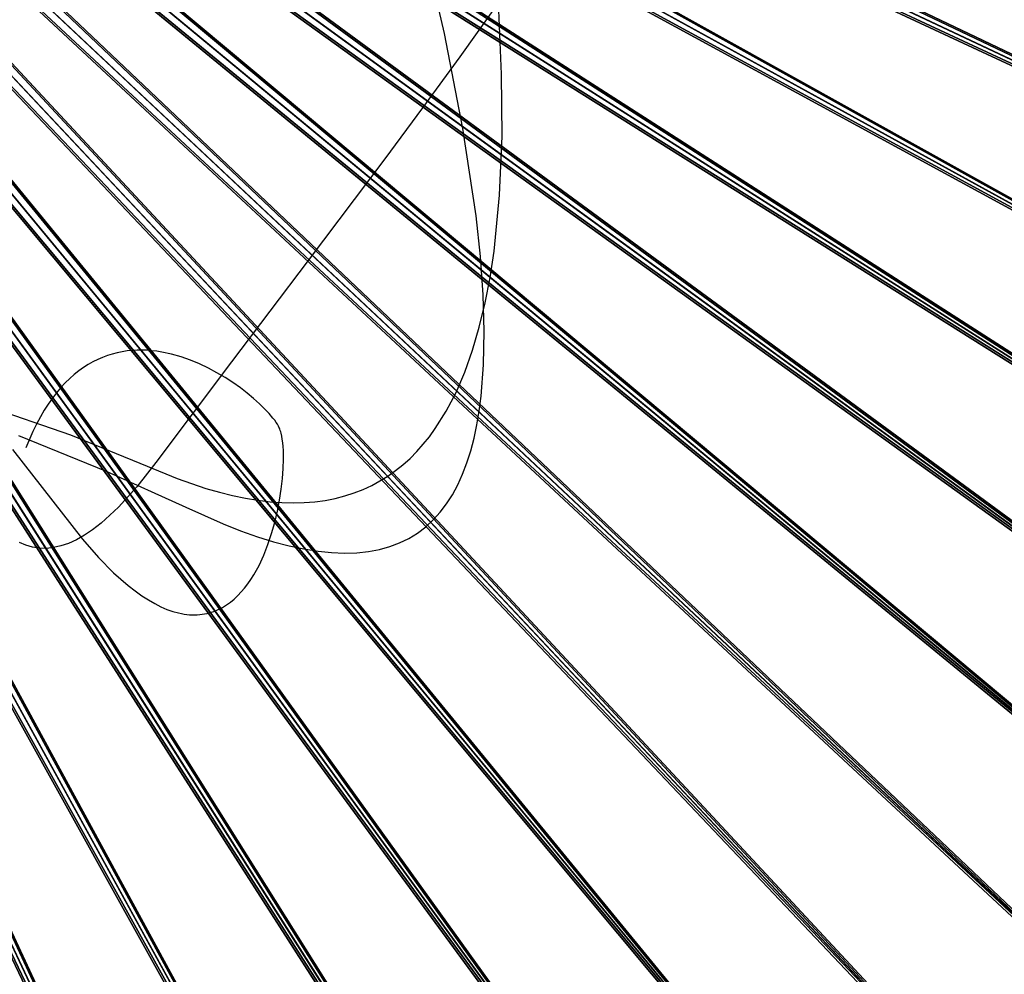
# Model space of a CAD drawing. Header units: millimetres. Extents: x -3.53 to 3.53, y -3.53 to 3.53.
# Tile 254 of 256: x 0.87 to 1.91, y -1.86 to -0.86. Entities that reach past the tile are written whole.
import ezdxf

# ---------------------------------------------------------------- set-up
doc = ezdxf.new("R2010")
doc.units = ezdxf.units.MM
doc.layers.get('0').update_dxf_attribs({"true_color": 0x5890e1})

msp = doc.modelspace()

# ---------------------------------------------------------------- linework, layer by layer
at = {"color": 34, "true_color": 0xb1581b}
for points in [[(0.8687, -1.2955, -25.8526), (0.9609, -1.3328, -25.8165), (1.0448, -1.3708, -25.779), (1.0839, -1.3884, -25.7596), (1.1023, -1.3956, -25.7498), (1.12, -1.4019, -25.7401), (1.137, -1.4072, -25.7303), (1.1533, -1.4115, -25.7206), (1.1689, -1.4148, -25.7109), (1.1838, -1.4172, -25.7012), (1.198, -1.4186, -25.6915), (1.2116, -1.4192, -25.6818), (1.2245, -1.4188, -25.6721), (1.2367, -1.4175, -25.6624), (1.2483, -1.4153, -25.6527), (1.2593, -1.4123, -25.6431), (1.2696, -1.4084, -25.6334), (1.2793, -1.4036, -25.6237), (1.2885, -1.398, -25.6141), (1.297, -1.3916, -25.6044), (1.3049, -1.3843, -25.5948), (1.3122, -1.3762, -25.5851), (1.319, -1.3674, -25.5755), (1.3252, -1.3578, -25.5658), (1.3308, -1.3474, -25.5562), (1.3359, -1.3362, -25.5466), (1.3404, -1.3243, -25.537), (1.3444, -1.3117, -25.5273), (1.3479, -1.2983, -25.5177), (1.3509, -1.2843, -25.5081), (1.3534, -1.2695, -25.4985), (1.3554, -1.2541, -25.4889), (1.3579, -1.2212, -25.4697), (1.3586, -1.1857, -25.4506), (1.3574, -1.1477, -25.4314), (1.3546, -1.1073, -25.4123), (1.35, -1.0646, -25.3931), (1.3362, -0.9727, -25.3549), (1.3167, -0.8727, -25.3168), (1.2918, -0.7654, -25.2787)], [(0.8338, -1.2639, -22.1919), (0.9233, -1.2949, -22.1534), (1.0042, -1.3278, -22.1151), (1.0357, -1.3408, -22.0986), (1.0657, -1.3511, -22.0818), (1.08, -1.3552, -22.0733), (1.0939, -1.3586, -22.0646), (1.1075, -1.3614, -22.0559), (1.1206, -1.3636, -22.0472), (1.1333, -1.3651, -22.0383), (1.1457, -1.366, -22.0294), (1.1577, -1.3663, -22.0204), (1.1692, -1.366, -22.0113), (1.1805, -1.3651, -22.0022), (1.1913, -1.3637, -21.993), (1.2018, -1.3616, -21.9837), (1.2119, -1.359, -21.9744), (1.2217, -1.3559, -21.9651), (1.2311, -1.3522, -21.9557), (1.2402, -1.348, -21.9462), (1.2489, -1.3433, -21.9367), (1.2573, -1.3381, -21.9271), (1.2654, -1.3324, -21.9175), (1.2731, -1.3262, -21.9079), (1.2806, -1.3195, -21.8982), (1.2877, -1.3123, -21.8885), (1.2945, -1.3047, -21.8787), (1.301, -1.2967, -21.8689), (1.3071, -1.2882, -21.8591), (1.3186, -1.2699, -21.8394), (1.329, -1.2501, -21.8196), (1.3382, -1.2287, -21.7998), (1.3463, -1.2058, -21.7799), (1.3534, -1.1816, -21.76), (1.3595, -1.1561, -21.7401), (1.3647, -1.1294, -21.7202), (1.3689, -1.1016, -21.7003), (1.3747, -1.0428, -21.6608), (1.3773, -0.9806, -21.6217), (1.3769, -0.9155, -21.5831), (1.3739, -0.8481, -21.5452)], [(1.3711, -0.8436, -29.8246), (1.3328, -0.8973, -29.7785), (1.2936, -0.9509, -29.7284), (1.2539, -1.0045, -29.6741), (1.1733, -1.1115, -29.5531), (1.0926, -1.218, -29.4151), (1.0133, -1.3239, -29.2595), (0.9932, -1.3496, -29.2173), (0.9739, -1.3708, -29.1777), (0.9556, -1.3877, -29.1406), (0.9467, -1.3945, -29.1229), (0.9381, -1.4003, -29.1058), (0.9297, -1.4051, -29.0893), (0.9214, -1.4089, -29.0734), (0.9134, -1.4116, -29.058), (0.9056, -1.4134, -29.0432), (0.898, -1.4142, -29.0289), (0.8906, -1.4141, -29.0152), (0.8834, -1.4129, -29.0019), (0.8764, -1.4109, -28.9892), (0.8696, -1.4079, -28.977)]]:
    msp.add_polyline3d(points, dxfattribs=at)
at = {"color": 18, "true_color": 0x000000}
for points in [[(0.8623, -1.3103, -22.1151), (0.9362, -1.4045, -22.115), (0.9529, -1.4236, -22.115), (0.9688, -1.4397, -22.1151), (0.9765, -1.4467, -22.1151), (0.984, -1.4531, -22.1151), (0.9913, -1.4588, -22.1152), (0.9984, -1.4639, -22.1152), (1.0053, -1.4684, -22.1152), (1.012, -1.4722, -22.1153), (1.0186, -1.4755, -22.1153), (1.0249, -1.4783, -22.1154), (1.0311, -1.4805, -22.1155), (1.0371, -1.4821, -22.1155), (1.0401, -1.4828, -22.1156), (1.0429, -1.4833, -22.1156), (1.0458, -1.4837, -22.1156), (1.0486, -1.4839, -22.1157), (1.0513, -1.4841, -22.1157), (1.054, -1.4841, -22.1157), (1.0567, -1.484, -22.1158), (1.0593, -1.4838, -22.1158), (1.0619, -1.4835, -22.1159), (1.0645, -1.4831, -22.1159), (1.067, -1.4826, -22.1159), (1.0694, -1.482, -22.116), (1.0718, -1.4813, -22.116), (1.0742, -1.4805, -22.1161), (1.0765, -1.4796, -22.1161), (1.0788, -1.4786, -22.1162), (1.081, -1.4775, -22.1162), (1.0833, -1.4763, -22.1163), (1.0854, -1.475, -22.1163), (1.0875, -1.4736, -22.1163), (1.0917, -1.4707, -22.1164), (1.0956, -1.4674, -22.1165), (1.0994, -1.4638, -22.1166), (1.1031, -1.46, -22.1167), (1.1065, -1.4559, -22.1168), (1.1099, -1.4515, -22.1169), (1.113, -1.4469, -22.117), (1.1161, -1.4421, -22.1171), (1.1189, -1.4372, -22.1172), (1.1217, -1.432, -22.1173), (1.1267, -1.4213, -22.1175), (1.1311, -1.4101, -22.1177), (1.135, -1.3985, -22.1179), (1.1383, -1.3868, -22.1181), (1.1411, -1.375, -22.1183), (1.1434, -1.3633, -22.1184), (1.1451, -1.3518, -22.1186), (1.1464, -1.3408, -22.1187), (1.1471, -1.3302, -22.1188), (1.1474, -1.3203, -22.119), (1.1473, -1.3112, -22.119), (1.147, -1.307, -22.1191), (1.1466, -1.303, -22.1191), (1.1462, -1.2994, -22.1192), (1.1456, -1.296, -22.1192), (1.1449, -1.2929, -22.1192), (1.1445, -1.2915, -22.1192), (1.1441, -1.2901, -22.1192), (1.1437, -1.2889, -22.1192), (1.1432, -1.2877, -22.1192), (1.1427, -1.2866, -22.1192), (1.1422, -1.2857, -22.1192), (1.1411, -1.2837, -22.1192), (1.1397, -1.2817, -22.1192), (1.1382, -1.2795, -22.1192), (1.1364, -1.2772, -22.1192), (1.1323, -1.2724, -22.1192), (1.1276, -1.2673, -22.1192), (1.1221, -1.262, -22.1192), (1.116, -1.2565, -22.1192), (1.1093, -1.2509, -22.1192), (1.1021, -1.2453, -22.1192), (1.0943, -1.2398, -22.1192), (1.0861, -1.2345, -22.1192), (1.0775, -1.2294, -22.1192), (1.0685, -1.2246, -22.1192), (1.0592, -1.2201, -22.1192), (1.0496, -1.2162, -22.1192), (1.0397, -1.2127, -22.1192), (1.0296, -1.2099, -22.1192), (1.0194, -1.2077, -22.1192), (1.0143, -1.2069, -22.1192), (1.0091, -1.2063, -22.1192), (1.0039, -1.2059, -22.1192), (0.9987, -1.2057, -22.1192), (0.9935, -1.2058, -22.1192), (0.9882, -1.2061, -22.1192), (0.983, -1.2066, -22.1192), (0.9778, -1.2074, -22.1192), (0.9726, -1.2084, -22.1192), (0.9674, -1.2098, -22.1192), (0.9623, -1.2114, -22.1192), (0.9572, -1.2133, -22.1192), (0.9521, -1.2155, -22.1192), (0.947, -1.218, -22.1192), (0.942, -1.2208, -22.1192), (0.9371, -1.224, -22.1192), (0.9322, -1.2275, -22.1192), (0.9274, -1.2314, -22.1192), (0.9226, -1.2356, -22.1192), (0.9179, -1.2402, -22.1192), (0.9133, -1.2451, -22.1192), (0.9088, -1.2505, -22.1192), (0.9044, -1.2562, -22.1192), (0.9, -1.2624, -22.1192), (0.8958, -1.2689, -22.1192), (0.8917, -1.2759, -22.1192), (0.8877, -1.2834, -22.1192), (0.8838, -1.2912, -22.1192), (0.8763, -1.3084, -22.1192)], [(0.8623, -1.3103, -25.7775), (0.9362, -1.4045, -25.7774), (0.9529, -1.4236, -25.7774), (0.9688, -1.4397, -25.7775), (0.9765, -1.4467, -25.7775), (0.984, -1.4531, -25.7775), (0.9913, -1.4588, -25.7776), (0.9984, -1.4639, -25.7776), (1.0053, -1.4684, -25.7777), (1.012, -1.4722, -25.7777), (1.0186, -1.4755, -25.7778), (1.0249, -1.4783, -25.7778), (1.0311, -1.4805, -25.7779), (1.0371, -1.4821, -25.778), (1.0401, -1.4828, -25.778), (1.0429, -1.4833, -25.778), (1.0458, -1.4837, -25.7781), (1.0486, -1.4839, -25.7781), (1.0513, -1.4841, -25.7781), (1.054, -1.4841, -25.7782), (1.0567, -1.484, -25.7782), (1.0593, -1.4838, -25.7782), (1.0619, -1.4835, -25.7783), (1.0645, -1.4831, -25.7783), (1.067, -1.4826, -25.7784), (1.0694, -1.482, -25.7784), (1.0718, -1.4813, -25.7785), (1.0742, -1.4805, -25.7785), (1.0765, -1.4796, -25.7785), (1.0788, -1.4786, -25.7786), (1.081, -1.4775, -25.7786), (1.0833, -1.4763, -25.7787), (1.0854, -1.475, -25.7787), (1.0875, -1.4736, -25.7788), (1.0917, -1.4707, -25.7789), (1.0956, -1.4674, -25.779), (1.0994, -1.4638, -25.7791), (1.1031, -1.46, -25.7792), (1.1065, -1.4559, -25.7793), (1.1099, -1.4515, -25.7793), (1.113, -1.4469, -25.7794), (1.1161, -1.4421, -25.7795), (1.1189, -1.4372, -25.7796), (1.1217, -1.432, -25.7797), (1.1267, -1.4213, -25.7799), (1.1311, -1.4101, -25.7801), (1.135, -1.3985, -25.7803), (1.1383, -1.3868, -25.7805), (1.1411, -1.375, -25.7807), (1.1434, -1.3633, -25.7808), (1.1451, -1.3518, -25.781), (1.1464, -1.3408, -25.7811), (1.1471, -1.3302, -25.7813), (1.1474, -1.3203, -25.7814), (1.1473, -1.3112, -25.7815), (1.147, -1.307, -25.7815), (1.1466, -1.303, -25.7815), (1.1462, -1.2994, -25.7816), (1.1456, -1.296, -25.7816), (1.1449, -1.2929, -25.7816), (1.1445, -1.2915, -25.7816), (1.1441, -1.2901, -25.7816), (1.1437, -1.2889, -25.7816), (1.1432, -1.2877, -25.7817), (1.1427, -1.2866, -25.7817), (1.1422, -1.2857, -25.7817), (1.1411, -1.2837, -25.7817), (1.1397, -1.2817, -25.7817), (1.1382, -1.2795, -25.7817), (1.1364, -1.2772, -25.7817), (1.1323, -1.2724, -25.7817), (1.1276, -1.2673, -25.7817), (1.1221, -1.262, -25.7817), (1.116, -1.2565, -25.7817), (1.1093, -1.2509, -25.7817), (1.1021, -1.2453, -25.7817), (1.0943, -1.2398, -25.7817), (1.0861, -1.2345, -25.7817), (1.0775, -1.2294, -25.7817), (1.0685, -1.2246, -25.7817), (1.0592, -1.2201, -25.7817), (1.0496, -1.2162, -25.7817), (1.0397, -1.2127, -25.7817), (1.0296, -1.2099, -25.7817), (1.0194, -1.2077, -25.7817), (1.0143, -1.2069, -25.7817), (1.0091, -1.2063, -25.7817), (1.0039, -1.2059, -25.7817), (0.9987, -1.2057, -25.7817), (0.9935, -1.2058, -25.7817), (0.9882, -1.2061, -25.7817), (0.983, -1.2066, -25.7817), (0.9778, -1.2074, -25.7817), (0.9726, -1.2084, -25.7817), (0.9674, -1.2098, -25.7817), (0.9623, -1.2114, -25.7817), (0.9572, -1.2133, -25.7817), (0.9521, -1.2155, -25.7817), (0.947, -1.218, -25.7817), (0.942, -1.2208, -25.7817), (0.9371, -1.224, -25.7817), (0.9322, -1.2275, -25.7817), (0.9274, -1.2314, -25.7817), (0.9226, -1.2356, -25.7817), (0.9179, -1.2402, -25.7817), (0.9133, -1.2451, -25.7817), (0.9088, -1.2505, -25.7817), (0.9044, -1.2562, -25.7817), (0.9, -1.2624, -25.7817), (0.8958, -1.2689, -25.7817), (0.8917, -1.2759, -25.7817), (0.8877, -1.2834, -25.7817), (0.8838, -1.2912, -25.7817), (0.8763, -1.3084, -25.7817)], [(0.8623, -1.3103, -29.2553), (0.9362, -1.4045, -29.2553), (0.9529, -1.4236, -29.2553), (0.9688, -1.4397, -29.2553), (0.9765, -1.4467, -29.2554), (0.984, -1.4531, -29.2554), (0.9913, -1.4588, -29.2554), (0.9984, -1.4639, -29.2555), (1.0053, -1.4684, -29.2555), (1.012, -1.4722, -29.2556), (1.0186, -1.4755, -29.2556), (1.0249, -1.4783, -29.2557), (1.0311, -1.4805, -29.2557), (1.0371, -1.4821, -29.2558), (1.0401, -1.4828, -29.2558), (1.0429, -1.4833, -29.2559), (1.0458, -1.4837, -29.2559), (1.0486, -1.4839, -29.2559), (1.0513, -1.4841, -29.256), (1.0541, -1.4841, -29.256), (1.0567, -1.484, -29.2561), (1.0593, -1.4838, -29.2561), (1.0619, -1.4835, -29.2561), (1.0645, -1.4831, -29.2562), (1.067, -1.4826, -29.2562), (1.0694, -1.482, -29.2563), (1.0718, -1.4813, -29.2563), (1.0742, -1.4805, -29.2563), (1.0765, -1.4796, -29.2564), (1.0788, -1.4786, -29.2564), (1.0811, -1.4775, -29.2565), (1.0833, -1.4763, -29.2565), (1.0854, -1.475, -29.2566), (1.0875, -1.4736, -29.2566), (1.0917, -1.4707, -29.2567), (1.0956, -1.4674, -29.2568), (1.0994, -1.4638, -29.2569), (1.1031, -1.46, -29.257), (1.1065, -1.4559, -29.2571), (1.1099, -1.4515, -29.2572), (1.113, -1.4469, -29.2573), (1.1161, -1.4421, -29.2574), (1.1189, -1.4372, -29.2575), (1.1217, -1.432, -29.2576), (1.1267, -1.4213, -29.2578), (1.1311, -1.4101, -29.258), (1.135, -1.3985, -29.2582), (1.1383, -1.3868, -29.2583), (1.1411, -1.375, -29.2585), (1.1434, -1.3633, -29.2587), (1.1451, -1.3518, -29.2588), (1.1464, -1.3408, -29.259), (1.1471, -1.3302, -29.2591), (1.1474, -1.3203, -29.2592), (1.1473, -1.3112, -29.2593), (1.147, -1.307, -29.2594), (1.1466, -1.303, -29.2594), (1.1462, -1.2994, -29.2594), (1.1456, -1.296, -29.2595), (1.1449, -1.2929, -29.2595), (1.1445, -1.2915, -29.2595), (1.1441, -1.2901, -29.2595), (1.1437, -1.2889, -29.2595), (1.1432, -1.2877, -29.2595), (1.1427, -1.2866, -29.2595), (1.1422, -1.2857, -29.2595), (1.1411, -1.2837, -29.2595), (1.1397, -1.2817, -29.2595), (1.1382, -1.2795, -29.2595), (1.1364, -1.2772, -29.2595), (1.1323, -1.2724, -29.2595), (1.1276, -1.2673, -29.2595), (1.1221, -1.262, -29.2595), (1.116, -1.2565, -29.2595), (1.1093, -1.2509, -29.2595), (1.1021, -1.2453, -29.2595), (1.0943, -1.2398, -29.2595), (1.0861, -1.2345, -29.2595), (1.0775, -1.2294, -29.2595), (1.0685, -1.2246, -29.2595), (1.0592, -1.2201, -29.2595), (1.0496, -1.2162, -29.2595), (1.0397, -1.2127, -29.2595), (1.0296, -1.2099, -29.2595), (1.0194, -1.2077, -29.2595), (1.0143, -1.2069, -29.2595), (1.0091, -1.2063, -29.2595), (1.0039, -1.2059, -29.2595), (0.9987, -1.2057, -29.2595), (0.9935, -1.2058, -29.2595), (0.9882, -1.2061, -29.2595), (0.983, -1.2066, -29.2595), (0.9778, -1.2074, -29.2595), (0.9726, -1.2084, -29.2595), (0.9674, -1.2098, -29.2595), (0.9623, -1.2114, -29.2595), (0.9572, -1.2133, -29.2595), (0.9521, -1.2155, -29.2595), (0.947, -1.218, -29.2595), (0.942, -1.2208, -29.2595), (0.9371, -1.224, -29.2595), (0.9322, -1.2275, -29.2595), (0.9274, -1.2314, -29.2595), (0.9226, -1.2356, -29.2595), (0.9179, -1.2402, -29.2595), (0.9133, -1.2451, -29.2595), (0.9088, -1.2505, -29.2595), (0.9044, -1.2562, -29.2595), (0.9, -1.2624, -29.2595), (0.8958, -1.2689, -29.2595), (0.8917, -1.2759, -29.2595), (0.8877, -1.2834, -29.2595), (0.8838, -1.2912, -29.2595), (0.8763, -1.3084, -29.2595)]]:
    msp.add_polyline3d(points, dxfattribs=at)

# ---------------------------------------------------------------- meshes
at = {"color": 206, "true_color": 0x6c0888}
mesh = msp.add_polyface(dxfattribs=at)
corners = [(3.3407, 0, -8.7449), (0.2265, -0.0142, -8.7449), (3.3341, -0.2098, -8.7449), (0.2269, 0, -9.131), (3.2562, 0, -9.1141), (3.2497, -0.2045, -9.1141), (0.2252, -0.0284, -8.7449), (3.3143, -0.4187, -8.7449), (0.2265, -0.0142, -9.131), (3.2305, -0.4081, -9.1141), (0.2229, -0.0425, -8.7449), (3.2815, -0.626, -8.7449), (0.2252, -0.0284, -9.131), (3.1985, -0.6101, -9.1141), (0.2198, -0.0564, -8.7449), (3.2357, -0.8308, -8.7449), (0.2229, -0.0425, -9.131), (3.1539, -0.8098, -9.1141), (0.2158, -0.0701, -8.7449), (3.1772, -1.0323, -8.7449), (0.2198, -0.0564, -9.131), (3.0968, -1.0062, -9.1141), (0.211, -0.0835, -8.7449), (3.1061, -1.2298, -8.7449), (0.2158, -0.0701, -9.131), (3.0275, -1.1987, -9.1141), (0.2053, -0.0966, -8.7449), (3.0227, -1.4224, -8.7449), (0.211, -0.0835, -9.131), (2.9463, -1.3864, -9.1141), (0.1989, -0.1093, -8.7449), (2.9274, -1.6094, -8.7449), (0.2053, -0.0966, -9.131), (2.8534, -1.5687, -9.1141), (0.1916, -0.1216, -8.7449), (2.8206, -1.79, -8.7449), (0.1989, -0.1093, -9.131), (2.7493, -1.7447, -9.1141), (2.8428, -1.8041, -8.7461), (2.7135, -1.9715, -8.7452), (2.7239, -1.9791, -8.7461), (2.832, -1.7972, -8.7452), (2.7027, -1.9636, -8.7449), (0.1836, -0.1334, -8.7449), (0.1916, -0.1216, -9.131), (2.6343, -1.9139, -9.1141), (2.8349, -1.7991, -9.3675), (2.7163, -1.9735, -9.3675), (2.689, -1.9537, -11.5706), (2.8141, -2.0446, -8.7963), (2.8089, -2.0408, -8.7898), (2.6752, -2.2131, -8.7898), (2.8032, -2.0367, -8.7836), (2.6698, -2.2087, -8.7836), (2.7972, -2.0323, -8.7778), (2.6641, -2.2039, -8.7778), (2.7908, -2.0276, -8.7725), (2.658, -2.1988, -8.7725), (2.7839, -2.0226, -8.7675), (2.6514, -2.1935, -8.7675), (2.7767, -2.0174, -8.763), (2.6445, -2.1877, -8.763), (2.769, -2.0118, -8.7589), (2.6372, -2.1817, -8.7589), (2.7609, -2.0059, -8.7553), (2.6295, -2.1753, -8.7553), (2.7523, -1.9997, -8.7522), (2.6213, -2.1686, -8.7522), (2.7433, -1.9931, -8.7497), (2.6128, -2.1615, -8.7497), (2.7339, -1.9863, -8.7476), (2.6037, -2.154, -8.7476), (2.5943, -2.1462, -8.7461), (2.5844, -2.138, -8.7452), (2.574, -2.1294, -8.7449), (0.1749, -0.1447, -8.7449), (0.1836, -0.1334, -9.131), (2.5089, -2.0756, -9.1141), (2.587, -2.1402, -9.3675), (2.561, -2.1187, -11.5706), (2.853, -2.0729, -11.7242), (2.7173, -2.2479, -11.7242), (0.1654, -0.1554, -8.7449), (2.4352, -2.2868, -8.7449), (0.1749, -0.1447, -9.131), (2.3736, -2.229, -9.1141), (0.1554, -0.1654, -8.7449), (2.2868, -2.4352, -8.7449), (0.1654, -0.1554, -9.131), (2.229, -2.3736, -9.1141), (0.1447, -0.1749, -8.7449), (2.1294, -2.574, -8.7449), (0.1554, -0.1654, -9.131), (2.0756, -2.5089, -9.1141), (0.1334, -0.1836, -8.7449), (1.9636, -2.7027, -8.7449), (0.1447, -0.1749, -9.131), (1.9139, -2.6343, -9.1141)]
mesh.append_faces([[corners[k] for k in face] for face in [(0, 1, 2), (2, 6, 7), (7, 10, 11), (11, 14, 15), (15, 18, 19), (19, 22, 23), (23, 26, 27), (27, 30, 31), (31, 34, 35), (38, 39, 40), (41, 42, 39), (35, 43, 42), (37, 47, 45), (46, 48, 47), (66, 69, 67), (68, 71, 69), (70, 72, 71), (40, 73, 72), (39, 74, 73), (42, 75, 74), (45, 78, 77), (47, 79, 78), (48, 81, 79), (74, 82, 83), (83, 86, 87), (87, 90, 91), (91, 94, 95)]], dxfattribs={"vtx0": -1, "color": 206})
mesh.append_faces([[corners[k] for k in face] for face in [(3, 4, 5), (8, 5, 9), (12, 9, 13), (16, 13, 17), (20, 17, 21), (24, 21, 25), (28, 25, 29), (32, 29, 33), (36, 33, 37), (44, 37, 45), (37, 46, 47), (49, 50, 51), (50, 52, 53), (52, 54, 55), (54, 56, 57), (56, 58, 59), (58, 60, 61), (60, 62, 63), (62, 64, 65), (64, 66, 67), (66, 68, 69), (68, 70, 71), (70, 40, 72), (40, 39, 73), (39, 42, 74), (76, 45, 77), (45, 47, 78), (47, 48, 79), (48, 80, 81), (84, 77, 85), (88, 85, 89), (92, 89, 93), (96, 93, 97)]], dxfattribs={"vtx2": -1, "color": 206})
mesh = msp.add_polyface(dxfattribs=at)
corners = [(0.0497, -0.1937, 33.3402), (0.8868, -2.7292, 33.3253), (0.0618, -0.1902, 33.3402), (0.9098, -2.8, 33), (0.0618, -0.1902, 33), (0.0736, -0.186, 33), (1.0564, -2.6681, 33.3253), (0.0736, -0.186, 33.3402), (1.0838, -2.7374, 33), (0.0852, -0.181, 33), (1.2218, -2.5965, 33.3253), (0.0852, -0.181, 33.3402), (1.2535, -2.6639, 33), (0.0964, -0.1753, 33), (1.3825, -2.5147, 33.3253), (0.0964, -0.1753, 33.3402), (1.4183, -2.5799, 33), (0.1072, -0.1689, 33), (1.5376, -2.4229, 33.3253), (0.1072, -0.1689, 33.3402), (1.5775, -2.4858, 33), (0.1176, -0.1618, 33), (1.6867, -2.3216, 33.3253), (0.1176, -0.1618, 33.3402), (1.7305, -2.3818, 33), (0.1275, -0.1541, 33), (1.8292, -2.2111, 33.3253), (0.1275, -0.1541, 33.3402), (1.8766, -2.2685, 33), (0.1369, -0.1458, 33), (1.9644, -2.0919, 33.3253), (0.1369, -0.1458, 33.3402), (2.0154, -2.1462, 33), (0.1458, -0.1369, 33), (2.0919, -1.9644, 33.3253), (0.1458, -0.1369, 33.3402), (2.1462, -2.0154, 33), (0.1541, -0.1275, 33), (2.2111, -1.8292, 33.3253), (0.1541, -0.1275, 33.3402), (2.2685, -1.8766, 33), (0.1618, -0.1176, 33), (2.3216, -1.6867, 33.3253), (0.1618, -0.1176, 33.3402), (2.3818, -1.7305, 33), (0.1689, -0.1072, 33), (2.4858, -1.5775, 33), (2.4229, -1.5376, 33.3253), (0.1689, -0.1072, 33.3402), (0.1753, -0.0964, 33), (2.5799, -1.4183, 33), (2.5147, -1.3825, 33.3253), (0.1753, -0.0964, 33.3402), (0.181, -0.0852, 33), (2.6639, -1.2535, 33), (2.5965, -1.2218, 33.3253), (0.181, -0.0852, 33.3402), (0.186, -0.0736, 33), (2.7374, -1.0838, 33), (2.6681, -1.0564, 33.3253), (0.186, -0.0736, 33.3402), (0.1902, -0.0618, 33), (2.8, -0.9098, 33), (2.7292, -0.8868, 33.3253), (0.1902, -0.0618, 33.3402), (0.1937, -0.0497, 33), (2.8516, -0.7322, 33), (2.7795, -0.7136, 33.3253), (0.1937, -0.0497, 33.3402), (0.1965, -0.0375, 33), (2.892, -0.5517, 33), (2.8188, -0.5377, 33.3253), (0.1965, -0.0375, 33.3402), (0.1984, -0.0251, 33), (2.9209, -0.369, 33), (2.847, -0.3597, 33.3253), (0.1984, -0.0251, 33.3402), (0.1996, -0.0126, 33), (2.864, -0.1802, 33.3253), (0.1996, -0.0126, 33.3402), (2.9383, -0.1849, 33), (0.2, 0, 33), (2.8696, 0, 33.3253), (0.2, 0, 33.3402)]
mesh.append_faces([[corners[k] for k in face] for face in [(0, 1, 2), (2, 6, 7), (7, 10, 11), (11, 14, 15), (15, 18, 19), (19, 22, 23), (23, 26, 27), (27, 30, 31), (31, 34, 35), (35, 38, 39), (39, 42, 43), (44, 45, 46), (43, 47, 48), (46, 49, 50), (48, 51, 52), (50, 53, 54), (52, 55, 56), (54, 57, 58), (56, 59, 60), (58, 61, 62), (60, 63, 64), (62, 65, 66), (64, 67, 68), (66, 69, 70), (68, 71, 72), (70, 73, 74), (72, 75, 76), (76, 78, 79), (79, 82, 83)]], dxfattribs={"vtx0": -1, "color": 206})
mesh.append_faces([[corners[k] for k in face] for face in [(3, 4, 5), (8, 5, 9), (12, 9, 13), (16, 13, 17), (20, 17, 21), (24, 21, 25), (28, 25, 29), (32, 29, 33), (36, 33, 37), (40, 37, 41), (39, 38, 42), (44, 41, 45), (43, 42, 47), (46, 45, 49), (48, 47, 51), (50, 49, 53), (52, 51, 55), (54, 53, 57), (56, 55, 59), (58, 57, 61), (60, 59, 63), (62, 61, 65), (64, 63, 67), (66, 65, 69), (68, 67, 71), (70, 69, 73), (72, 71, 75), (74, 73, 77), (76, 75, 78), (80, 77, 81), (79, 78, 82)]], dxfattribs={"vtx2": -1, "color": 206})
mesh = msp.add_polyface(dxfattribs=at)
corners = [(0.2198, -0.0564, -9.131), (3.0968, -1.0062, -9.1141), (0.2158, -0.0701, -9.131), (3.1772, -1.0323, -8.7449), (0.2158, -0.0701, -8.7449), (0.211, -0.0835, -8.7449), (3.0275, -1.1987, -9.1141), (0.211, -0.0835, -9.131), (3.1061, -1.2298, -8.7449), (0.2053, -0.0966, -8.7449), (2.9463, -1.3864, -9.1141), (0.2053, -0.0966, -9.131), (3.0227, -1.4224, -8.7449), (0.1989, -0.1093, -8.7449), (2.8534, -1.5687, -9.1141), (0.1989, -0.1093, -9.131), (2.9274, -1.6094, -8.7449), (0.1916, -0.1216, -8.7449), (2.7493, -1.7447, -9.1141), (0.1916, -0.1216, -9.131), (2.8206, -1.79, -8.7449), (0.1836, -0.1334, -8.7449), (2.6343, -1.9139, -9.1141), (0.1836, -0.1334, -9.131), (2.7027, -1.9636, -8.7449), (0.1749, -0.1447, -8.7449), (2.5089, -2.0756, -9.1141), (0.1749, -0.1447, -9.131), (2.574, -2.1294, -8.7449), (0.1654, -0.1554, -8.7449), (2.3736, -2.229, -9.1141), (0.1654, -0.1554, -9.131), (2.4352, -2.2868, -8.7449), (0.1554, -0.1654, -8.7449), (2.229, -2.3736, -9.1141), (0.1554, -0.1654, -9.131), (2.2868, -2.4352, -8.7449), (0.1447, -0.1749, -8.7449), (2.0756, -2.5089, -9.1141), (0.1447, -0.1749, -9.131), (2.1294, -2.574, -8.7449), (0.1334, -0.1836, -8.7449), (1.9139, -2.6343, -9.1141), (0.1334, -0.1836, -9.131), (1.9636, -2.7027, -8.7449), (0.1216, -0.1916, -8.7449), (1.79, -2.8206, -8.7449), (1.7447, -2.7493, -9.1141), (0.1216, -0.1916, -9.131), (0.1093, -0.1989, -8.7449), (1.6094, -2.9274, -8.7449), (1.5687, -2.8534, -9.1141), (0.1093, -0.1989, -9.131), (0.0966, -0.2053, -8.7449), (1.4224, -3.0227, -8.7449), (1.3864, -2.9463, -9.1141), (0.0966, -0.2053, -9.131), (0.0835, -0.211, -8.7449), (1.2298, -3.1061, -8.7449), (1.1987, -3.0275, -9.1141), (0.0835, -0.211, -9.131), (0.0701, -0.2158, -8.7449), (1.0323, -3.1772, -8.7449), (1.0062, -3.0968, -9.1141), (0.0701, -0.2158, -9.131), (0.0564, -0.2198, -8.7449), (0.8308, -3.2357, -8.7449), (0.8098, -3.1539, -9.1141), (0.0564, -0.2198, -9.131), (0.0425, -0.2229, -8.7449), (0.626, -3.2815, -8.7449), (0.6101, -3.1985, -9.1141), (0.0425, -0.2229, -9.131), (0.0284, -0.2252, -8.7449), (0.4187, -3.3143, -8.7449), (0.4081, -3.2305, -9.1141), (0.0284, -0.2252, -9.131), (0.0143, -0.2265, -8.7449), (0.2045, -3.2497, -9.1141), (0.0143, -0.2265, -9.131), (0.2098, -3.3341, -8.7449), (0, -0.2269, -8.7449), (0, -3.2562, -9.1141), (0, -0.2269, -9.131)]
mesh.append_faces([[corners[k] for k in face] for face in [(0, 1, 2), (2, 6, 7), (7, 10, 11), (11, 14, 15), (15, 18, 19), (19, 22, 23), (23, 26, 27), (27, 30, 31), (31, 34, 35), (35, 38, 39), (39, 42, 43), (44, 45, 46), (43, 47, 48), (46, 49, 50), (48, 51, 52), (50, 53, 54), (52, 55, 56), (54, 57, 58), (56, 59, 60), (58, 61, 62), (60, 63, 64), (62, 65, 66), (64, 67, 68), (66, 69, 70), (68, 71, 72), (70, 73, 74), (72, 75, 76), (76, 78, 79), (79, 82, 83)]], dxfattribs={"vtx0": -1, "color": 206})
mesh.append_faces([[corners[k] for k in face] for face in [(3, 4, 5), (8, 5, 9), (12, 9, 13), (16, 13, 17), (20, 17, 21), (24, 21, 25), (28, 25, 29), (32, 29, 33), (36, 33, 37), (40, 37, 41), (44, 41, 45), (43, 42, 47), (46, 45, 49), (48, 47, 51), (50, 49, 53), (52, 51, 55), (54, 53, 57), (56, 55, 59), (58, 57, 61), (60, 59, 63), (62, 61, 65), (64, 63, 67), (66, 65, 69), (68, 67, 71), (70, 69, 73), (72, 71, 75), (74, 73, 77), (76, 75, 78), (80, 77, 81), (79, 78, 82)]], dxfattribs={"vtx2": -1, "color": 206})
mesh = msp.add_polyface(dxfattribs=at)
corners = [(0, -2.9441, 33), (0.0126, -0.1996, 33), (0.1849, -2.9383, 33), (0, -0.2, 33.3402), (0, -2.8696, 33.3253), (0.1802, -2.864, 33.3253), (0.0251, -0.1984, 33), (0.369, -2.9209, 33), (0.0126, -0.1996, 33.3402), (0.3597, -2.847, 33.3253), (0.0375, -0.1965, 33), (0.5517, -2.892, 33), (0.0251, -0.1984, 33.3402), (0.5377, -2.8188, 33.3253), (0.0497, -0.1937, 33), (0.7322, -2.8516, 33), (0.0375, -0.1965, 33.3402), (0.7136, -2.7795, 33.3253), (0.0618, -0.1902, 33), (0.9098, -2.8, 33), (0.0497, -0.1937, 33.3402), (0.8868, -2.7292, 33.3253), (0.0736, -0.186, 33), (1.0838, -2.7374, 33), (0.0618, -0.1902, 33.3402), (1.0564, -2.6681, 33.3253), (0.0852, -0.181, 33), (1.2535, -2.6639, 33), (0.0736, -0.186, 33.3402), (1.2218, -2.5965, 33.3253), (0.0964, -0.1753, 33), (1.4183, -2.5799, 33), (0.0852, -0.181, 33.3402), (1.3825, -2.5147, 33.3253), (0.1072, -0.1689, 33), (1.5775, -2.4858, 33), (0.0964, -0.1753, 33.3402), (1.5376, -2.4229, 33.3253), (1.5957, -2.5145, 33.0024), (1.7441, -2.4006, 33.0011), (1.7505, -2.4093, 33.0024), (1.5899, -2.5054, 33.0011), (1.7375, -2.3914, 33.0003), (1.5839, -2.4958, 33.0003), (1.7305, -2.3818, 33), (0.1176, -0.1618, 33), (0.1072, -0.1689, 33.3402), (1.6867, -2.3216, 33.3253), (1.5855, -2.4984, 33.5487), (1.7393, -2.3939, 33.5487), (1.7217, -2.3698, 34.213), (1.8019, -2.4801, 33.0453), (1.7985, -2.4754, 33.0395), (1.9504, -2.3576, 33.0395), (1.7949, -2.4705, 33.0341), (1.9465, -2.3529, 33.0341), (1.791, -2.4652, 33.029), (1.9423, -2.3478, 33.029), (1.7869, -2.4595, 33.0243), (1.9378, -2.3424, 33.0243), (1.7825, -2.4535, 33.0199), (1.9331, -2.3367, 33.0199), (1.7779, -2.4471, 33.0159), (1.928, -2.3306, 33.0159), (1.773, -2.4403, 33.0123), (1.9227, -2.3241, 33.0123), (1.7678, -2.4331, 33.0092), (1.9171, -2.3173, 33.0092), (1.7623, -2.4256, 33.0064), (1.9111, -2.3102, 33.0064), (1.7565, -2.4177, 33.0042), (1.9049, -2.3026, 33.0042), (1.8983, -2.2947, 33.0024), (1.8914, -2.2863, 33.0011), (1.8842, -2.2776, 33.0003), (1.8766, -2.2685, 33), (0.1275, -0.1541, 33), (0.1176, -0.1618, 33.3402), (1.8292, -2.2111, 33.3253), (1.8861, -2.2799, 33.5487), (1.8671, -2.257, 34.213), (1.8268, -2.5144, 34.3484), (1.9811, -2.3947, 34.3484), (0.1369, -0.1458, 33), (2.0154, -2.1462, 33), (0.1275, -0.1541, 33.3402), (1.9644, -2.0919, 33.3253), (0.1458, -0.1369, 33), (2.1462, -2.0154, 33), (0.1369, -0.1458, 33.3402), (2.0919, -1.9644, 33.3253), (0.1541, -0.1275, 33), (2.2685, -1.8766, 33), (0.1458, -0.1369, 33.3402), (2.2111, -1.8292, 33.3253), (0.1618, -0.1176, 33), (2.3818, -1.7305, 33)]
mesh.append_faces([[corners[k] for k in face] for face in [(0, 1, 2), (2, 6, 7), (7, 10, 11), (11, 14, 15), (15, 18, 19), (19, 22, 23), (23, 26, 27), (27, 30, 31), (31, 34, 35), (38, 39, 40), (41, 42, 39), (43, 44, 42), (35, 45, 44), (37, 49, 47), (48, 50, 49), (70, 72, 71), (40, 73, 72), (39, 74, 73), (42, 75, 74), (44, 76, 75), (47, 79, 78), (49, 80, 79), (50, 82, 80), (75, 83, 84), (84, 87, 88), (88, 91, 92), (92, 95, 96)]], dxfattribs={"vtx0": -1, "color": 206})
mesh.append_faces([[corners[k] for k in face] for face in [(3, 4, 5), (8, 5, 9), (12, 9, 13), (16, 13, 17), (20, 17, 21), (24, 21, 25), (28, 25, 29), (32, 29, 33), (36, 33, 37), (46, 37, 47), (37, 48, 49), (51, 52, 53), (52, 54, 55), (54, 56, 57), (56, 58, 59), (58, 60, 61), (60, 62, 63), (62, 64, 65), (64, 66, 67), (66, 68, 69), (68, 70, 71), (70, 40, 72), (40, 39, 73), (39, 42, 74), (42, 44, 75), (77, 47, 78), (47, 49, 79), (49, 50, 80), (50, 81, 82), (85, 78, 86), (89, 86, 90), (93, 90, 94)]], dxfattribs={"vtx2": -1, "color": 206})

doc.saveas('drawing.dxf')
